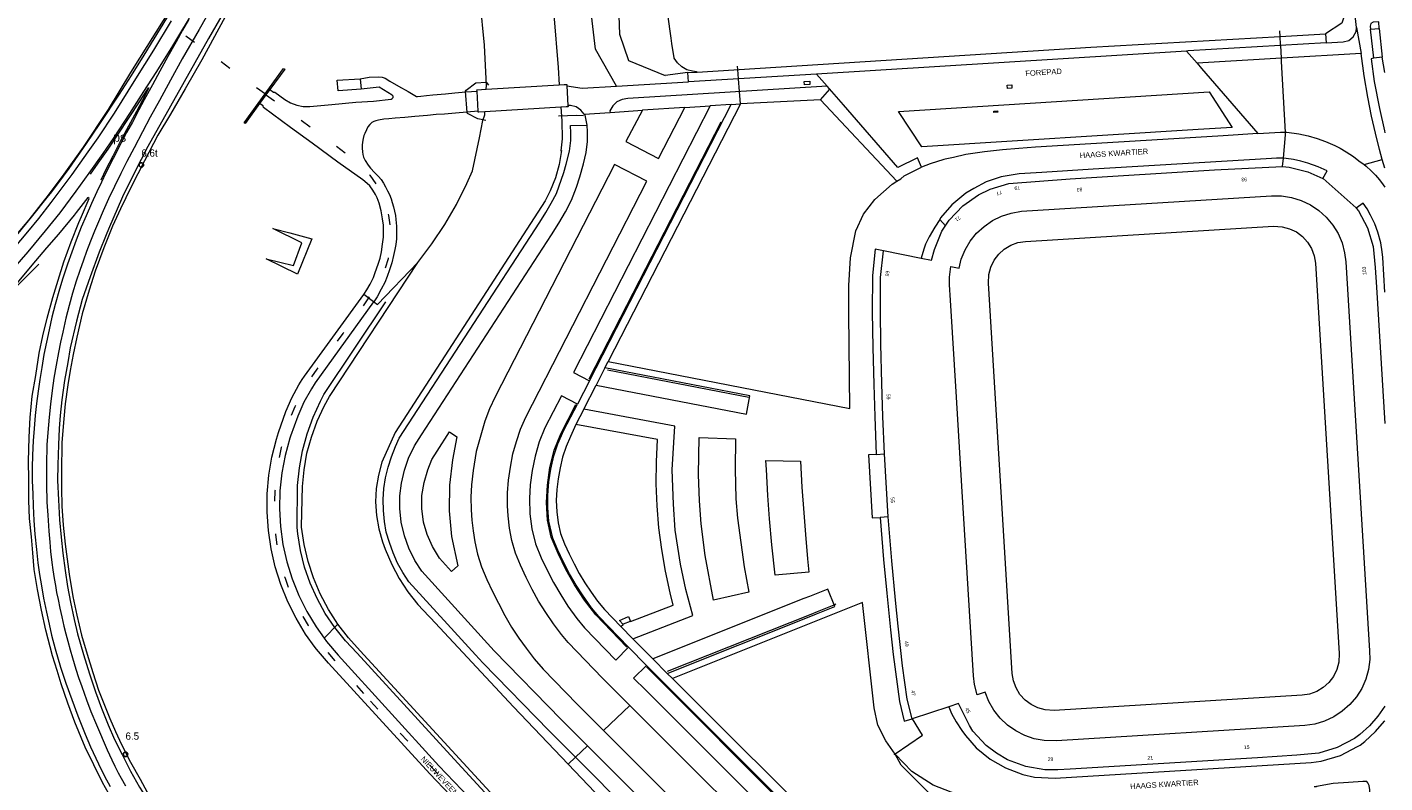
# Model space of a CAD drawing. Header units: metres. Extents: x 83575 to 86200, y 450600 to 453750.
# Tile 90 of 94: x 85829 to 86200, y 453110 to 453317. Entities that reach past the tile are written whole.
import ezdxf
from ezdxf.enums import TextEntityAlignment as Align

# ---------------------------------------------------------------- set-up
doc = ezdxf.new("R2010")
doc.units = ezdxf.units.M
doc.linetypes.add('39strp', pattern=[12, 3, -9])
for name, color, linetype, lineweight in [('gr-bs-geleiderail', 253, 'geleiderail', 18), ('gw-bs-grondwerklijn', 253, 'Continuous', 18), ('kd-bs-kadastralegrens', 253, 'Continuous', 18), ('mk-bs-39streep 0.15', 253, '39strp', 18), ('mk-bs-streep 0.15', 253, 'Continuous', 18), ('mk-bs-vlakmark', 253, 'Continuous', 18), ('og-bs-bebouwing', 253, 'Continuous', 18), ('og-bs-huisnummer', 253, 'Continuous', 18), ('og-bs-straatnaam', 253, 'Continuous', 25), ('vh-bs-randverharding', 253, 'Continuous', 18), ('wm-bs-hectometerbord text', 253, 'Continuous', 18)]:
    doc.layers.add(name, color=color, linetype=linetype, lineweight=lineweight)
doc.styles.add('rtw_iso', font='iso-rtw.shx')
doc.styles.add('Styledgn001', font='dgn001.shx')
doc.linetypes.add('geleiderail', pattern='A,2,-1,[175,RTW.shx,S=0.5,R=0,X=0,Y=0],-1', length=4)

# ---------------------------------------------------------------- blocks, each defined once
blk = doc.blocks.new('dtbattr-r-flat-1')
at = {"layer": 'mk-bs-vlakmark', "style": 'rtw_iso'}
blk.add_attdef('TAG', text='', height=2.5, dxfattribs=at).set_placement((0, 0), align=Align.MIDDLE_CENTER)
blk = doc.blocks.new('HMP1-flat-162')
at = {"color": 253}
blk.add_circle((0, 0), 0.625, dxfattribs=at)
blk = doc.blocks.new('HMP1-flat-214')
at = {"color": 253}
blk.add_circle((0, 0), 0.625, dxfattribs=at)

msp = doc.modelspace()

# ---------------------------------------------------------------- linework, layer by layer
at = {"layer": 'gr-bs-geleiderail', "flags": 128}
for points in [[(85874.12, 453331.97), (85872.42, 453329.09), (85868.22, 453322.35), (85856.85, 453304.18), (85850.68, 453294.05), (85843.88, 453283.73), (85838.58, 453276.28), (85834.31, 453270.58), (85828.98, 453263.86), (85824.56, 453258.57), (85818.97, 453252), (85812.64, 453245.28), (85806.76, 453239.24), (85796.99, 453229.77), (85789.37, 453222.94), (85779.19, 453214.23), (85769.82, 453206.88), (85767.1, 453204.9)], [(85885.16, 453323.98), (85882.72, 453319.4), (85876.38, 453307.65), (85871.75, 453299.7), (85867.75, 453292.73), (85864.34, 453287.02), (85860.65, 453280.01), (85857.01, 453272.85), (85854.13, 453266.87), (85851.9, 453262.06), (85849.5, 453256.12), (85847.18, 453249.78), (85845.54, 453244.6), (85843.65, 453238.1), (85842.12, 453231.74), (85841.17, 453226.97), (85840.29, 453222.57), (85839.65, 453218.68), (85838.94, 453213.48), (85838.56, 453209.38), (85838.04, 453202.85), (85837.91, 453194.8), (85837.91, 453190.37), (85838.09, 453185.42), (85838.43, 453180.21), (85838.98, 453175), (85840.08, 453166.79), (85841.1, 453160.75), (85842.12, 453155.58), (85843.47, 453150.15), (85844.94, 453144.97), (85846.51, 453139.93), (85848.07, 453135.08), (85849.68, 453130.96), (85851.18, 453127.3), (85852.69, 453123.74), (85854.39, 453120.16), (85856.8, 453115.4), (85859.44, 453110.72), (85861.38, 453107.19), (85863.59, 453103.8), (85865.68, 453100.48), (85867.65, 453097.46), (85870.22, 453093.8), (85872.9, 453090.27), (85876.74, 453085.38), (85880.81, 453080.39), (85885.31, 453075.26)], [(85771.54, 453197.85), (85778.62, 453202.77), (85783.88, 453206.85), (85789.22, 453211.15), (85795.27, 453216.29), (85801.97, 453222.31), (85809.3, 453229), (85818.52, 453238.34), (85822.23, 453242.12), (85825.95, 453245.86), (85831.79, 453251.67)]]:
    msp.add_lwpolyline(points, dxfattribs=at)
at = {"layer": 'gw-bs-grondwerklijn'}
for p, q in [((85990.04, 453332.75), (85990.57, 453314.68)), ((85984.06, 453310.51), (85982.44, 453324.6)), ((85990.57, 453314.68), (85993.1, 453307.46)), ((85989.82, 453300.43), (85984.06, 453310.51)), ((85993.1, 453307.46), (86003.13, 453303.34)), ((85973.82, 453305.5), (85974.15, 453300.76)), ((86009.32, 453304.12), (86003.13, 453303.34)), ((85974.56, 453294.63), (85974.84, 453290.9)), ((85909.76, 453215.97), (85926.73, 453241.38)), ((85908.81, 453214.18), (85909.76, 453215.97)), ((85906.8, 453209.8), (85908.81, 453214.18)), ((85905.16, 453205.28), (85906.8, 453209.8)), ((85903.9, 453200.63), (85905.16, 453205.28)), ((85903.03, 453195.9), (85903.9, 453200.63)), ((85902.56, 453191.11), (85903.03, 453195.9)), ((85902.42, 453179.61), (85902.56, 453191.11)), ((85902.6, 453177.87), (85902.42, 453179.61)), ((85903.34, 453173.28), (85902.6, 453177.87)), ((85904.48, 453168.77), (85903.34, 453173.28)), ((85905.99, 453164.38), (85904.48, 453168.77)), ((85907.88, 453160.13), (85905.99, 453164.38)), ((85910.13, 453156.06), (85907.88, 453160.13)), ((85912.72, 453152.2), (85910.13, 453156.06)), ((85913.54, 453153.18), (85909.81, 453149.3)), ((85915.63, 453148.58), (85912.72, 453152.2)), ((85918.84, 453145.22), (85915.63, 453148.58)), ((85918.84, 453145.22), (85944.37, 453117.25)), ((85944.37, 453117.25), (85983.95, 453074.45)), ((85976.6, 453114.83), (85978.57, 453116.71))]:
    msp.add_line(p, q, dxfattribs=at)
for points in [[(85954.15, 453299.57), (85954.21, 453300.59), (85953.68, 453311.67), (85952.45, 453323.71), (85950.83, 453336.71), (85952.51, 453356.51), (85955.36, 453372.4), (85963.56, 453396.06), (85965.67, 453400)], [(85991.33, 453400), (85981.65, 453377.62), (85979.28, 453373.11), (85976.81, 453361.98), (85973.76, 453343.84), (85974.32, 453322.42), (85972.62, 453319.95), (85973.82, 453305.5)], [(86110.8, 453351.67), (86165.39, 453333.35), (86184.99, 453326.7), (86188.46, 453324.75), (86189.44, 453321.32), (86188.2, 453317.66), (86183.77, 453314.72)], [(86005.56, 453308.17), (86004.89, 453312.07), (86004.74, 453313.54), (86003.87, 453320.01), (86003.15, 453326.99)], [(86006.46, 453306.76), (86005.59, 453308.11), (86005.56, 453308.17)], [(86011.84, 453304.28), (86011.67, 453304.31), (86010.61, 453304.48), (86009.05, 453304.88), (86007.64, 453305.66), (86006.46, 453306.76)], [(85961.46, 453100.39), (85919.63, 453145.85), (85916.43, 453149.39), (85913.54, 453153.18), (85910.98, 453157.18), (85908.76, 453161.4), (85906.9, 453165.79), (85905.42, 453170.31), (85904.33, 453174.95), (85903.62, 453179.66), (85903.59, 453179.95), (85903.9, 453190.86), (85904.31, 453195.43), (85905.11, 453199.94), (85906.31, 453204.37), (85907.88, 453208.67), (85909.82, 453212.83), (85911.29, 453215.45), (85935.44, 453252.13), (85939.29, 453257.21), (85942.81, 453262.51), (85945.99, 453268.03), (85948.82, 453273.73), (85950.36, 453277.27), (85952.31, 453286.26), (85953.25, 453291), (85953.74, 453292.54), (85953.79, 453293.39)], [(85974.84, 453290.9), (85974.97, 453286.02), (85974.59, 453282.74), (85974.71, 453282.76), (85974.08, 453278.98), (85973.07, 453275.29), (85971.67, 453271.73), (85970.29, 453268.99), (85954.26, 453244.17), (85929.26, 453205.6), (85925.62, 453197.52), (85924.65, 453193.95), (85924.08, 453190.3), (85923.89, 453186.6), (85924.11, 453182.91), (85924.73, 453179.27), (85925.73, 453175.71), (85926.52, 453173.63), (85928.34, 453169.47), (85930.37, 453165.61), (85932.74, 453161.95), (85935.44, 453158.52), (85938.44, 453155.35), (85938.91, 453154.91)], [(85923.41, 453241.35), (85924.4, 453240.6), (85935.44, 453252.13)], [(85938.91, 453154.91), (85961.64, 453130.53), (85976.6, 453114.83)], [(85976.6, 453114.83), (85998.5, 453091.86), (86041.59, 453050)]]:
    msp.add_lwpolyline(points, dxfattribs=at)
at = {"layer": 'kd-bs-kadastralegrens'}
for p, q in [((86171.36, 453314.02), (86171.28, 453315.58)), ((86171.49, 453311.82), (86171.36, 453314.02)), ((86171.5, 453311.54), (86171.49, 453311.82)), ((86171.72, 453308.05), (86171.5, 453311.54)), ((86145.78, 453309.98), (86148.64, 453306.67)), ((86171.77, 453307.19), (86171.72, 453308.05)), ((86022.96, 453304.98), (86022.89, 453305.88)), ((86023.16, 453302.42), (86022.96, 453304.98)), ((86047.42, 453300.38), (86044.47, 453303.69)), ((86172.81, 453287.8), (86171.77, 453307.19)), ((85948.65, 453299.34), (85951.32, 453301.28)), ((85951.32, 453301.28), (85954.17, 453301.46)), ((85954.17, 453301.46), (85954.75, 453300.69)), ((86023.44, 453298.92), (86023.16, 453302.42)), ((85948.5, 453299.07), (85948.65, 453299.34)), ((85948.9, 453293.22), (85948.5, 453299.07)), ((86023.7, 453295.53), (86023.44, 453298.92)), ((86045.65, 453296.69), (86048.14, 453299.56)), ((85949.03, 453292.91), (85948.9, 453293.22)), ((85951.88, 453291.45), (85949.03, 453292.91)), ((85978.83, 453292.38), (85973.93, 453292.16)), ((85980.75, 453292.32), (85978.83, 453292.38)), ((85954.07, 453291.02), (85951.88, 453291.45)), ((86142.29, 453286.01), (86104.44, 453283.69)), ((86155.81, 453286.85), (86142.29, 453286.01)), ((86165.29, 453287.44), (86155.81, 453286.85)), ((86172.24, 453280.73), (86172.84, 453287.07)), ((86172.84, 453287.07), (86172.81, 453287.8)), ((86085.37, 453281.66), (86081.95, 453280.9)), ((86090.45, 453282.46), (86085.37, 453281.66)), ((86095.4, 453283.02), (86090.45, 453282.46)), ((86099.91, 453283.38), (86095.4, 453283.02)), ((86104.44, 453283.69), (86099.91, 453283.38)), ((86075.61, 453279.17), (86073.28, 453278.28)), ((86079.35, 453280.31), (86075.61, 453279.17)), ((86079.67, 453280.4), (86079.35, 453280.31)), ((86081.95, 453280.9), (86079.67, 453280.4)), ((86172.01, 453278.4), (86172.24, 453280.73)), ((86078.21, 453263.93), (86079.78, 453262.14)), ((86073.47, 453122.79), (86070.81, 453127.21)), ((86066.01, 453117.6), (86073.47, 453122.79)), ((86065.8, 453117.45), (86066, 453117.59)), ((86066, 453117.59), (86066.01, 453117.6))]:
    msp.add_line(p, q, dxfattribs=at)
at = {"layer": 'mk-bs-39streep 0.15', "flags": 128}
for points in [[(85893.73, 453298.19), (85846.86, 453332.51)], [(85893.81, 453298.13), (85901.28, 453292.66), (85908.42, 453287.55), (85915.78, 453282.01), (85918.04, 453280.18), (85920.38, 453278.11), (85922.34, 453276.03), (85924.03, 453273.53), (85925.47, 453270.88), (85926.57, 453268.03), (85927.42, 453265.05), (85927.85, 453262.13), (85928.02, 453259.06), (85927.84, 453256.11), (85927.3, 453253.1), (85926.3, 453250.06), (85925.14, 453247.44), (85920.22, 453239.85), (85914.95, 453232.69), (85909.51, 453225.31), (85907.85, 453222.92), (85906.2, 453220.55), (85904.48, 453217.91), (85903.02, 453215.23), (85901.79, 453212.62), (85900.66, 453210.05), (85899.56, 453207.07), (85898.73, 453204.22), (85898.06, 453201.48), (85897.47, 453198.52), (85896.95, 453195.53), (85896.62, 453192.53), (85896.35, 453189.62), (85896.26, 453186.85), (85896.17, 453183.78), (85896.3, 453180.67), (85896.52, 453177.64), (85896.89, 453174.72), (85897.44, 453171.91), (85898.19, 453168.85), (85899.04, 453165.96), (85899.98, 453163.23), (85901.14, 453160.54), (85902.51, 453157.82), (85904, 453155.22), (85905.47, 453152.76), (85907.13, 453150.3), (85908.94, 453147.7), (85910.79, 453145.37), (85914.6, 453140.84), (85920.62, 453134.15)], [(86171.73, 452885.05), (86161.27, 452895.37), (86150.53, 452905.93), (86137.65, 452918.53), (86126.98, 452929), (86118.36, 452937.57), (86109.83, 452945.96), (86099.27, 452956.45), (86090.65, 452964.86), (86084.17, 452971.18), (86077.73, 452977.47), (86069.06, 452985.78), (86060.41, 452994.09), (86049.65, 453004.35), (86043.04, 453010.57), (86036.51, 453016.75), (86029.93, 453022.92), (86023.4, 453029.1), (86019.02, 453033.33), (86012.6, 453039.5), (86006.03, 453045.87), (85997.47, 453054.16), (85988.89, 453062.61), (85980.41, 453071), (85971.97, 453079.45), (85965.74, 453085.9), (85957.38, 453094.63), (85951.22, 453101.15), (85945.08, 453107.7), (85939.03, 453114.28), (85932.84, 453120.91), (85926.74, 453127.47), (85920.62, 453134.15)]]:
    msp.add_lwpolyline(points, dxfattribs=at)
at = {"layer": 'mk-bs-streep 0.15', "flags": 128}
for points in [[(85879.11, 453322.07), (85875.58, 453315.9), (85871.01, 453307.85), (85867.75, 453302.03), (85864.73, 453296.52), (85862.23, 453291.93), (85860.13, 453287.94), (85857.79, 453283.54), (85855.84, 453279.79), (85854.18, 453276.49), (85852.42, 453272.91), (85850.84, 453269.6), (85849.35, 453266.27), (85848.05, 453263.26), (85846.99, 453260.68), (85845.89, 453257.97), (85844.83, 453255.18), (85843.95, 453252.78), (85842.99, 453249.91), (85842.01, 453247.03), (85840.99, 453243.76), (85840.05, 453240.39), (85839.17, 453236.9), (85838.3, 453233.07), (85837.71, 453230.34), (85837.1, 453227.46), (85836.47, 453224.03), (85835.87, 453220.44), (85835.39, 453217.08), (85834.91, 453213.32), (85834.54, 453209.81), (85834.18, 453205.65), (85833.98, 453202.23), (85833.84, 453196.73), (85833.81, 453191.33), (85833.96, 453186.58), (85834.18, 453183.01), (85834.46, 453178.6), (85834.75, 453175.6), (85834.99, 453173.01), (85835.32, 453170.01), (85835.6, 453167.97), (85835.96, 453165.65), (85836.28, 453163.71), (85836.62, 453161.81), (85837, 453159.93), (85837.5, 453157.52), (85838.01, 453155.14), (85838.59, 453152.61), (85839.11, 453150.48), (85839.65, 453148.45), (85840.34, 453146.12), (85840.96, 453143.88), (85841.88, 453140.85), (85842.64, 453138.53), (85843.49, 453136.04), (85844.79, 453132.46), (85846.02, 453129.24), (85847.51, 453125.55), (85850.44, 453118.71), (85851.71, 453115.99), (85852.55, 453114.24), (85853.45, 453112.48), (85854.24, 453110.99), (85855.45, 453108.84)], [(85824.04, 453249.54), (85828.86, 453255.08), (85833.61, 453260.77), (85837.59, 453265.78), (85841.99, 453271.66), (85845.53, 453276.59), (85849.33, 453282.02), (85852.34, 453286.4), (85856.64, 453292.93), (85860.49, 453298.91), (85863.88, 453304.17), (85868.11, 453311.02), (85870.29, 453314.64), (85872.96, 453319.02)], [(85872.7, 453318.59), (85871.05, 453315.77), (85869.32, 453312.51), (85867.05, 453308.49), (85864.88, 453304.51), (85862.83, 453300.77), (85860.56, 453296.64), (85859.12, 453293.92), (85857.37, 453290.6), (85855.75, 453287.7), (85854.29, 453284.88), (85852.08, 453280.58), (85850.1, 453276.67), (85848.88, 453274.15), (85847.59, 453271.5), (85846.13, 453268.27), (85844.67, 453264.93), (85843.37, 453261.79), (85841.96, 453258.23), (85840.76, 453254.98), (85839.58, 453251.66), (85838.3, 453247.84), (85837.4, 453244.87), (85836.2, 453240.66), (85835.33, 453237.19), (85834.54, 453233.75), (85833.81, 453230.35), (85833.13, 453226.92), (85832.53, 453223.43), (85831.99, 453220.12), (85831.55, 453216.91), (85831.13, 453213.54), (85830.76, 453210.25), (85830.44, 453206.72), (85830.22, 453203.34), (85830.04, 453199.4), (85829.97, 453196.02), (85829.96, 453192.42), (85830.07, 453188.78), (85830.19, 453185.52), (85830.41, 453181.5), (85830.7, 453177.8), (85831.08, 453173.62), (85831.52, 453169.95), (85831.96, 453166.74), (85832.47, 453163.66), (85833.06, 453160.27), (85833.84, 453156.44), (85834.56, 453153.15), (85835.26, 453150.15), (85836.2, 453146.4), (85837.69, 453141.34), (85839.12, 453137.03), (85840.74, 453132.48), (85842.39, 453128.01), (85844.4, 453123.01), (85845.9, 453119.54), (85848.05, 453114.91), (85849.75, 453111.54), (85851.31, 453108.67)], [(85868, 453318.29), (85863.13, 453310.28), (85858.24, 453302.39), (85852.34, 453293.06), (85847.85, 453286.31), (85845.16, 453282.4), (85840.77, 453276.23), (85837.25, 453271.5), (85835.06, 453268.54), (85831.64, 453264.23), (85828.64, 453260.54), (85824.78, 453255.96)]]:
    msp.add_lwpolyline(points, dxfattribs=at)
at = {"layer": 'mk-bs-vlakmark', "flags": 128}
msp.add_lwpolyline([(85845.91, 453276.36), (85848.02, 453279.33), (85850.68, 453283.18), (85853.43, 453287.24), (85856.46, 453291.82), (85859.49, 453296.44), (85861.72, 453299.98), (85861.85, 453299.92), (85860.12, 453296.55), (85858.44, 453293.48), (85856.25, 453289.42), (85854.04, 453285.29), (85851.99, 453281.24), (85850.1, 453277.59), (85848.68, 453274.66)], dxfattribs=at)
at = {"layer": 'og-bs-bebouwing'}
for p, q in [((86183.77, 453314.72), (86183.91, 453312.28)), ((86196.03, 453316.05), (86198.47, 453316.22)), ((86196.95, 453308.05), (86196.03, 453316.05)), ((86198.47, 453316.22), (86198.48, 453316.21)), ((86198.48, 453316.21), (86199.3, 453308.31)), ((86145.78, 453309.98), (86044.47, 453303.69)), ((86199.3, 453308.31), (86196.95, 453308.05)), ((86044.47, 453303.69), (86009.52, 453301.6)), ((85919.67, 453302.46), (85919.9, 453299.61)), ((85954.15, 453299.57), (85974.15, 453300.76)), ((85976.19, 453300.53), (85976.51, 453295.09)), ((85894.9, 453299.44), (85892.15, 453295.65)), ((85894.93, 453299.47), (85894.9, 453299.44)), ((85951.96, 453293.56), (85951.63, 453299.04)), ((85974.56, 453294.63), (85953.79, 453293.39)), ((86060.87, 453199.62), (86063.1, 453199.75)), ((86064.15, 453182.51), (86061.97, 453182.37))]:
    msp.add_line(p, q, dxfattribs=at)
for points in [[(86011.84, 453304.28), (86119.6, 453311.07), (86171.36, 453314.02), (86183.77, 453314.72)], [(86183.91, 453312.28), (86146.18, 453310.04), (86145.78, 453309.98)], [(85892.15, 453295.65), (85888.17, 453290.19), (85887.89, 453290.39), (85898.7, 453305.27), (85899.03, 453305.1), (85894.93, 453299.47)], [(86009.52, 453301.6), (86009.32, 453304.12), (86011.84, 453304.28)], [(85919.9, 453299.61), (85913.63, 453299.1), (85913.35, 453302.07), (85919.67, 453302.46)], [(85974.15, 453300.76), (85975.51, 453300.84), (85976.17, 453300.88), (85976.19, 453300.53)], [(86042.66, 453301.76), (86042.71, 453300.86), (86041.22, 453300.78), (86041.17, 453301.67), (86042.66, 453301.76)], [(86097.92, 453300.78), (86097.97, 453299.88), (86096.72, 453299.81), (86096.67, 453300.7), (86097.92, 453300.78)], [(85951.63, 453299.04), (85951.61, 453299.41), (85954.15, 453299.57)], [(85953.79, 453293.39), (85952.17, 453293.29), (85951.98, 453293.28), (85951.96, 453293.56)], [(85976.51, 453295.09), (85976.53, 453294.75), (85976.06, 453294.72), (85974.56, 453294.63)], [(86094.07, 453293.64), (86094.09, 453293.26), (86093, 453293.2), (86092.98, 453293.58), (86094.07, 453293.64)], [(86073.19, 453253.33), (86075.96, 453252.76), (86076.79, 453255.7), (86078.84, 453260.72), (86080.83, 453263.72), (86084.57, 453267.63), (86088.81, 453270.68), (86092.01, 453272.21), (86097.12, 453273.77), (86113.93, 453275.08), (86153.43, 453277.47), (86172.01, 453278.4), (86173.8, 453278.22), (86178.97, 453276.97), (86183.07, 453275.11)], [(86183.07, 453275.11), (86183.12, 453275.09), (86192.16, 453267.08), (86192.18, 453267.05)], [(86084.29, 453190.9), (86082.79, 453215.26), (86081.16, 453241.81), (86080.9, 453246.03), (86080.9, 453248.16), (86081.24, 453251.07), (86083.5, 453250.61), (86084.12, 453253.07), (86085.17, 453255.63), (86086.58, 453258.01), (86088.32, 453260.16), (86090.34, 453262.04), (86092.62, 453263.61), (86095.1, 453264.84), (86097.73, 453265.69), (86100.57, 453266.18), (86169, 453270.38), (86171.77, 453270.35), (86174.5, 453269.93), (86177.14, 453269.11), (86179.64, 453267.92), (86181.93, 453266.38), (86183.99, 453264.53), (86185.75, 453262.4), (86187.19, 453260.04), (86188.28, 453257.5), (86188.98, 453254.83), (86189.29, 453252.29), (86195.83, 453145.81), (86195.85, 453143.51), (86195.51, 453140.76), (86194.78, 453138.1), (86193.67, 453135.57), (86192.2, 453133.22), (86190.42, 453131.11), (86188.35, 453129.28), (86186.03, 453127.76), (86183.53, 453126.6), (86180.88, 453125.81), (86178.14, 453125.41), (86110.16, 453121.23), (86106.82, 453121.29), (86104.1, 453121.79), (86101.48, 453122.67), (86099.02, 453123.92), (86096.76, 453125.51), (86094.75, 453127.41), (86093.04, 453129.58), (86091.65, 453131.97), (86090.63, 453134.54), (86088.45, 453133.81), (86087.76, 453136.66), (86087.48, 453139), (86084.29, 453190.9)], [(86192.18, 453267.05), (86192.81, 453266.29), (86195.28, 453261.6), (86196.81, 453256.48), (86197.38, 453250.77), (86197.7, 453245.38), (86200, 453208.11)], [(85906.41, 453258.65), (85902.49, 453248.93), (85893.96, 453253.18), (85901.39, 453251.3), (85903.7, 453257.55), (85895.79, 453261.44), (85900.41, 453260.23), (85906.41, 453258.65)], [(86169.55, 453262.05), (86171.95, 453261.93), (86173.96, 453261.4), (86175.82, 453260.5), (86177.49, 453259.25), (86178.88, 453257.71), (86179.95, 453255.93), (86180.66, 453253.98), (86180.99, 453251.93), (86187.5, 453145.13), (86187.38, 453142.73), (86186.85, 453140.72), (86185.94, 453138.85), (86184.7, 453137.19), (86183.16, 453135.8), (86181.38, 453134.73), (86179.43, 453134.02), (86177.38, 453133.69), (86109.51, 453129.55), (86107.1, 453129.67), (86105.1, 453130.2), (86103.23, 453131.11), (86101.57, 453132.35), (86100.18, 453133.89), (86099.1, 453135.67), (86098.39, 453137.62), (86098.07, 453139.67), (86091.55, 453246.47), (86091.67, 453248.88), (86092.2, 453250.88), (86093.11, 453252.75), (86094.35, 453254.41), (86095.89, 453255.8), (86097.67, 453256.88), (86099.62, 453257.59), (86101.67, 453257.91), (86169.55, 453262.05)], [(86070.65, 453127.26), (86069.29, 453132.6), (86068.06, 453141.73), (86066.82, 453152.55), (86066.1, 453159.73), (86065.09, 453170.5), (86064.15, 453182.51), (86063.1, 453199.75), (86062.62, 453209.99), (86062.34, 453218.99), (86062.09, 453229.82), (86061.99, 453238.84), (86062.03, 453248.02), (86062.81, 453255.38)], [(86062.81, 453255.38), (86062.81, 453255.45), (86073.19, 453253.33)], [(86080.73, 453130.54), (86070.67, 453127.19), (86070.65, 453127.26)], [(86200, 453130.71), (86198.12, 453127.95), (86195.78, 453125.3), (86193.14, 453122.9), (86191.71, 453121.85), (86186.98, 453119.38), (86181.9, 453117.86), (86175.89, 453117.24), (86165.12, 453116.59), (86113.94, 453113.45), (86110.53, 453113.24), (86106.97, 453113.24), (86101.79, 453114.19), (86096.81, 453116.02), (86093.75, 453117.8), (86090.92, 453119.94), (86087.29, 453123.87), (86086.38, 453125.39), (86083.37, 453131.42), (86080.73, 453130.54)]]:
    msp.add_lwpolyline(points, dxfattribs=at)
at = {"layer": 'vh-bs-randverharding'}
for p, q in [((86192.25, 453316.46), (86193.49, 453309.35)), ((86198.47, 453316.22), (86198.32, 453317.98)), ((86200, 453304.17), (86199.3, 453308.31)), ((85980.94, 453292.77), (85988.04, 453293.23)), ((85981.18, 453292.45), (85980.94, 453292.77)), ((85981.78, 453289.78), (85981.18, 453292.45)), ((85982.42, 453219.76), (86021.19, 453295.37)), ((86023.7, 453295.53), (85987.51, 453225.01)), ((85988.04, 453293.23), (85996.94, 453293.8)), ((86008.46, 453294.55), (85996.94, 453293.8)), ((86008.46, 453294.55), (86015.43, 453295)), ((86021.19, 453295.37), (86015.43, 453295)), ((86021.19, 453295.37), (86023.7, 453295.53)), ((85982.31, 453220.29), (86018.42, 453290.68)), ((86194.32, 453278.93), (86199.31, 453280.33)), ((86200, 453277.95), (86199.31, 453280.33)), ((85923.34, 453241.4), (85920.69, 453243.42)), ((85986.63, 453223.3), (85984.21, 453218.56)), ((85986.63, 453223.3), (85987.51, 453225.01)), ((85987.31, 453222.73), (86025.97, 453215.32)), ((85982.42, 453219.76), (85979.14, 453213.4)), ((85980.82, 453211.99), (85984.21, 453218.56)), ((85974.52, 453205.2), (85978.71, 453213.27)), ((85980.82, 453211.99), (85978.67, 453207.82)), ((85972.76, 453200.75), (85974.52, 453205.2)), ((85971.58, 453196.01), (85972.76, 453200.75)), ((86060.87, 453199.62), (86058.71, 453199.5)), ((85970.88, 453191.21), (85971.58, 453196.01)), ((85970.61, 453186.42), (85970.88, 453191.21)), ((85970.91, 453181.62), (85970.61, 453186.42)), ((85971.96, 453176.91), (85970.91, 453181.62)), ((85973.81, 453172.45), (85971.96, 453176.91)), ((85975.97, 453168.14), (85973.81, 453172.45)), ((85978.28, 453163.93), (85975.97, 453168.14)), ((85981.01, 453159.73), (85978.28, 453163.93)), ((85984.1, 453155.69), (85981.01, 453159.73)), ((86057.13, 453159.04), (86005.07, 453138.23)), ((86049.34, 453158.47), (86049.83, 453158.67)), ((85992.61, 453146.88), (85984.1, 453155.69)), ((85993.04, 453155.28), (85993.59, 453153.9)), ((86003.76, 453140.23), (86043.06, 453155.91)), ((86043.06, 453155.91), (86044.74, 453156.6)), ((86044.74, 453156.6), (86049.34, 453158.47)), ((85991, 453152.48), (85991.63, 453153.08)), ((85991, 453152.48), (85994.28, 453149.15)), ((85991.65, 453153.1), (85991.63, 453153.08)), ((85993.54, 453153.88), (85991.65, 453153.1)), ((85993.59, 453153.9), (85993.54, 453153.88)), ((85999.74, 453143.62), (85994.28, 453149.15)), ((85993.12, 453146.82), (85998.01, 453141.86)), ((86089.79, 453050), (85998.01, 453141.86)), ((85998.01, 453141.42), (86054.04, 453085.4)), ((85999.74, 453143.62), (86003.67, 453139.64)), ((86005.07, 453138.23), (86003.67, 453139.64)), ((85986.21, 453123.99), (85993.46, 453130.9)), ((85978.57, 453116.71), (85981.86, 453119.85)), ((86045.27, 453050), (85978.57, 453116.71))]:
    msp.add_line(p, q, dxfattribs=at)
for points in [[(85834.92, 453271.04), (85837.21, 453274.04), (85840.03, 453277.85), (85844.83, 453284.7), (85848.45, 453290.06), (85853.83, 453298.22), (85857.09, 453303.37), (85860.6, 453308.91), (85867.79, 453320.67), (85873.37, 453328.77), (85874.95, 453331.39), (85895.59, 453365.41), (85904.43, 453380.35), (85914.7, 453397.88), (85915.97, 453400)], [(85928.96, 453400), (85927.95, 453398.33), (85916.16, 453378.7), (85902.62, 453355.75), (85893.43, 453339.95), (85884.51, 453324.48), (85883.15, 453322.16), (85878.16, 453313.42), (85867.76, 453294.93), (85861.61, 453283.85), (85857.96, 453276.8), (85854.66, 453270.14), (85850.83, 453261.31), (85850.19, 453259.75)], [(86192.25, 453316.46), (86191.46, 453323.94), (86190.87, 453329.2), (86190.59, 453332.31), (86190.47, 453332.66), (86190.24, 453332.99)], [(86183.91, 453312.28), (86188.62, 453312.56), (86190.11, 453312.91), (86191.37, 453313.87), (86192.13, 453315.4), (86192.25, 453316.46)], [(86198.32, 453317.98), (86196.85, 453317.89), (86196.15, 453317.54), (86195.95, 453316.79), (86196.03, 453316.05)], [(86193.49, 453309.35), (86171.72, 453308.05), (86148.64, 453306.67)], [(86199.31, 453280.33), (86198.56, 453283.1), (86197.47, 453287.54), (86196.39, 453292.21), (86195.33, 453297.42), (86194.32, 453303.21), (86193.49, 453309.35)], [(86196.95, 453308.05), (86196.85, 453308.04), (86196.29, 453307.85), (86197.1, 453301.7), (86198.5, 453294.27), (86199.86, 453288.22), (86200, 453287.63)], [(86148.64, 453306.67), (86149.87, 453305.25), (86165.29, 453287.44)], [(85918.52, 453296.01), (85923.29, 453296.31), (85928.13, 453296.83), (85928.44, 453296.99), (85928.65, 453297.32), (85928.66, 453297.68), (85928.43, 453297.98), (85924.85, 453300.14), (85919.9, 453299.61)], [(85919.67, 453302.46), (85922.17, 453302.83), (85924.65, 453302.92), (85925.65, 453302.88), (85926.51, 453302.56), (85927.78, 453301.78), (85930.17, 453300.38), (85932.79, 453298.99), (85935.04, 453297.54), (85935.39, 453297.57), (85936.24, 453297.66), (85937.82, 453297.89)], [(85976.19, 453300.53), (85980.42, 453299.86), (85989.82, 453300.43), (86009.52, 453301.6)], [(86047.42, 453300.38), (85992.91, 453297.07), (85991.37, 453296.79), (85989.93, 453296.09), (85988.8, 453295.04), (85988, 453293.69), (85988.04, 453293.23)], [(86066.49, 453274.42), (86067.57, 453275.08), (86068.51, 453275.91), (86073.28, 453278.28), (86072.13, 453280.82), (86066.78, 453278.13), (86051.89, 453295.34), (86047.42, 453300.38)], [(85894.93, 453299.47), (85895.93, 453298.77), (85896.33, 453298.79), (85899.06, 453296.77), (85900.61, 453295.83), (85902.32, 453295.21), (85904.11, 453294.86), (85905.91, 453294.86), (85911.91, 453295.39), (85918.52, 453296.01)], [(85937.82, 453297.89), (85939.57, 453298.05), (85943.01, 453298.35), (85945.53, 453298.61), (85948.57, 453298.88), (85951.63, 453299.04)], [(86066.49, 453274.42), (86045.65, 453296.69), (86023.7, 453295.53)], [(86148.94, 453288.52), (86073.29, 453283.82), (86066.97, 453293.51), (86151.92, 453298.82), (86158.24, 453289.14), (86148.94, 453288.52)], [(85913.58, 453279.62), (85906.5, 453284.79), (85900.56, 453289.14), (85893.19, 453294.58), (85893.09, 453294.99), (85892.15, 453295.65)], [(85951.96, 453293.56), (85945.72, 453292.99), (85942.73, 453292.78), (85940.43, 453292.65), (85938.05, 453292.42), (85934.61, 453292.09), (85931.87, 453291.85), (85929.21, 453291.63), (85927.5, 453291.51), (85926.13, 453291.35), (85924.72, 453291.1), (85923.99, 453290.95), (85923.43, 453290.77), (85922.85, 453290.45), (85922.28, 453289.92), (85921.78, 453289.27)], [(85980.94, 453292.77), (85980.08, 453293.88), (85978.79, 453294.77), (85977.23, 453295.1), (85976.51, 453295.09)], [(86015.43, 453295), (85978.03, 453222.05), (85982.42, 453219.76)], [(85996.94, 453293.8), (85992.33, 453285.25), (86001.26, 453280.59), (86008.46, 453294.55)], [(85921.78, 453289.27), (85921.4, 453288.45), (85920.91, 453287.48), (85920.7, 453286.92), (85920.46, 453286.11), (85920.31, 453285.09), (85920.23, 453284.23), (85920.23, 453283.43), (85920.27, 453282.44), (85920.39, 453281.72), (85920.61, 453280.95), (85921.04, 453280.04), (85921.87, 453278.78), (85922.47, 453277.96), (85923.61, 453276.77), (85924.68, 453275.68), (85925.38, 453274.84), (85926.05, 453273.89), (85926.6, 453272.84), (85927.16, 453271.74), (85927.65, 453270.76), (85928.16, 453269.53), (85928.45, 453268.57), (85928.77, 453267.39), (85929.05, 453266.22), (85929.31, 453264.98), (85929.44, 453263.87), (85929.6, 453262.06), (85929.65, 453260.43), (85929.58, 453258.65), (85929.4, 453257.06), (85929.16, 453255.67), (85928.83, 453254.05), (85928.3, 453252.01), (85927.71, 453250.12), (85927.07, 453248.3), (85926.37, 453246.67), (85925.45, 453244.85), (85924.31, 453242.76), (85923.41, 453241.35), (85923.34, 453241.4)], [(85978.57, 453116.71), (85971.38, 453123.91), (85953.24, 453142.55), (85951.18, 453144.77), (85932.97, 453164.76), (85931.33, 453167.25), (85929.87, 453169.88), (85928.65, 453172.63), (85927.65, 453175.47), (85926.8, 453178.33), (85926.3, 453181.28), (85926.03, 453184.26), (85926, 453187.28), (85926.16, 453190.26), (85926.64, 453193.22), (85927.35, 453196.14), (85928.26, 453198.99), (85929.31, 453201.8), (85930.32, 453204.09), (85968.85, 453263.22), (85970.46, 453265.79), (85971.94, 453268.39), (85973.4, 453271.04), (85975.36, 453276.78), (85976, 453279.06), (85976.89, 453282.6), (85977.29, 453285.58), (85977.31, 453287.6), (85977.22, 453289.61), (85981.78, 453289.78)], [(85981.86, 453119.85), (85974.66, 453127.06), (85956.37, 453145.84), (85936.5, 453167.66), (85934.65, 453170.55), (85933.02, 453173.9), (85931.82, 453177.34), (85930.9, 453181.07), (85930.52, 453184.81), (85930.55, 453188.28), (85930.99, 453191.78), (85931.79, 453195.26), (85932.92, 453198.61), (85934.54, 453201.97), (85936.43, 453204.93), (85972.03, 453259.73), (85974.02, 453262.89), (85975.84, 453266.04), (85977.46, 453269.25), (85978.82, 453272.72), (85979.73, 453275.57), (85980.75, 453279.13), (85981.45, 453282.22), (85981.86, 453285.24), (85981.86, 453287.95), (85981.78, 453289.78)], [(86165.29, 453287.44), (86171.46, 453287.85), (86173.15, 453287.79), (86176.5, 453287.32), (86179.02, 453286.77), (86181.47, 453286.11), (86183.79, 453285.27), (86186.31, 453284.19), (86187.82, 453283.43), (86189.46, 453282.47), (86191.41, 453281.14), (86192.92, 453280.01), (86194.32, 453278.93)], [(85920.69, 453243.42), (85920.68, 453243.42), (85921.52, 453244.68), (85922.43, 453246.24), (85923.28, 453248.06), (85923.8, 453249.37), (85924.58, 453251.66), (85925.1, 453253.31), (85925.48, 453255.07), (85925.82, 453257.14), (85926.04, 453259.08), (85926.09, 453260.49), (85926.01, 453262.39), (85925.82, 453264.09), (85925.39, 453266.33), (85924.84, 453268.42), (85924.31, 453269.82), (85923.84, 453270.78), (85923.15, 453271.91), (85922.29, 453273.09), (85921.61, 453273.79), (85920.36, 453274.76), (85913.58, 453279.62)], [(85993.46, 453130.9), (85985.98, 453138.38), (85976.56, 453148.08), (85974.71, 453150.34), (85972.53, 453153.27), (85970.44, 453156.29), (85968.49, 453159.42), (85966.72, 453162.63), (85965.07, 453165.91), (85963.52, 453169.26), (85962.17, 453172.54), (85961.18, 453176), (85960.51, 453179.45), (85960.17, 453182.83), (85960.01, 453185.52), (85959.95, 453189.07), (85960.26, 453192.57), (85960.82, 453196.15), (85961.47, 453199.81), (85962.44, 453203.18), (85963.55, 453206.49), (85964.99, 453209.81), (85998.11, 453274.44), (85989.23, 453278.99), (85956.59, 453215.36), (85955.07, 453212.1), (85953.76, 453208.74), (85951.43, 453200.42), (85950.55, 453195.19), (85950.1, 453191.28), (85949.97, 453187.87), (85950.07, 453184.44), (85950.26, 453181.57), (85950.54, 453178.69), (85951, 453175.7), (85951.81, 453172.27), (85952.88, 453168.81), (85954.35, 453165.38), (85955.86, 453162.08), (85957.47, 453158.85), (85959.21, 453155.55), (85961.11, 453152.34), (85963.09, 453149.32), (85965.1, 453146.53), (85967.26, 453143.68), (85969.75, 453140.83), (85978.99, 453131.22), (85986.21, 453123.99)], [(86171.11, 453280.72), (86170.38, 453280.72), (86168.96, 453280.64), (86167.54, 453280.56), (86120.23, 453277.66), (86106.18, 453276.8), (86100, 453276.39), (86095.03, 453275.6), (86090.91, 453274.23), (86087.59, 453272.37), (86085.4, 453271.15), (86085.38, 453271.13), (86081.56, 453267.91), (86078.48, 453264.34), (86078.21, 453263.93), (86076.84, 453261.82), (86075.32, 453259.14), (86074.37, 453257.13)], [(86183.07, 453275.11), (86184.18, 453277.2), (86181.73, 453278.32), (86178.9, 453279.34), (86176.98, 453279.89), (86175, 453280.34), (86172.98, 453280.65), (86172.24, 453280.73), (86171.11, 453280.72)], [(86194.32, 453278.93), (86194.87, 453278.55), (86196.26, 453277.26), (86197.42, 453276.05), (86198.51, 453274.81), (86199.55, 453273.4), (86200, 453272.76)], [(85987.51, 453225.01), (86053.65, 453212.16), (86053.36, 453238.18), (86053.32, 453245.84), (86053.81, 453253.41), (86055.3, 453260.82), (86057.4, 453265.37), (86060.43, 453269.36), (86065.24, 453273.62), (86066.49, 453274.42)], [(85825.3, 453259.1), (85829.74, 453264.53), (85834.4, 453270.36), (85834.92, 453271.04)], [(85843.44, 453264.75), (85845.54, 453269.67), (85845.13, 453269.93), (85841.98, 453265.83)], [(86200, 453244.02), (86199.41, 453253.53), (86199.27, 453255.03), (86198.89, 453257.53), (86198.07, 453260.43), (86197.25, 453262.72), (86196.12, 453265.07), (86195.12, 453266.82), (86194.11, 453268.4), (86192.18, 453267.05)], [(85841.98, 453265.83), (85841.44, 453265.12), (85837.1, 453259.91), (85833.87, 453256.18), (85829.83, 453251.45), (85824.88, 453245.5), (85821.31, 453241.72), (85817.7, 453238.11), (85812.88, 453233.12)], [(85853.32, 453102.5), (85849.21, 453109.77), (85844.41, 453119.45), (85841.57, 453126.32), (85839.72, 453131.51), (85837.85, 453136.82), (85836.75, 453140.42), (85835.47, 453144.49), (85833.63, 453151.53), (85832.51, 453156.95), (85831.42, 453162.64), (85830.49, 453168.11), (85830.08, 453172.67), (85829.73, 453177.06), (85829.24, 453182.09), (85829.02, 453187.02), (85828.98, 453192.82), (85828.93, 453197.7), (85829.12, 453204.34), (85829.42, 453209.71), (85829.97, 453215.52), (85830.89, 453221.21), (85831.87, 453227.28), (85832.89, 453232.09), (85834.04, 453236.88), (85835.59, 453242.59), (85837.03, 453247.26), (85838.63, 453252.33), (85840.61, 453257.83), (85842.74, 453263.11), (85843.44, 453264.75)], [(85850.19, 453259.75), (85848.22, 453254.94), (85845.78, 453248.2), (85843.61, 453242.05), (85842.06, 453236.07), (85840.34, 453228.76), (85839.67, 453224.76), (85838.76, 453219.8), (85838.07, 453214.52), (85837.58, 453210.27), (85837.29, 453206.71), (85837.11, 453202.27), (85836.92, 453196.71), (85836.88, 453192.49), (85837.1, 453187.16), (85837.45, 453181.73), (85837.82, 453176.91), (85838.29, 453172.58), (85838.95, 453167.83), (85839.6, 453163.47), (85840.41, 453159.17), (85841.4, 453154.45), (85842.36, 453150.49)], [(86062.81, 453255.38), (86060.6, 453255.81), (86059.85, 453248.6), (86059.78, 453238.54), (86059.91, 453228.9), (86060.15, 453218.79), (86060.44, 453209.94), (86060.87, 453199.62)], [(86074.37, 453257.13), (86073.85, 453255.79), (86073.19, 453253.33)], [(85907.37, 453146.77), (85904.75, 453150.42), (85902.13, 453154.75), (85899.87, 453159.28), (85897.96, 453163.97), (85896.44, 453168.8), (85895.3, 453173.73), (85894.55, 453178.74), (85894.2, 453183.79), (85894.25, 453188.85), (85894.7, 453193.89), (85895.54, 453198.88), (85896.78, 453203.79), (85897.33, 453205.57), (85899.37, 453211.31), (85900.94, 453215.06), (85902.87, 453218.65), (85903.81, 453220.1), (85904.45, 453221.06), (85920.69, 453243.42)], [(85923.34, 453241.4), (85907.38, 453219.2), (85906.33, 453217.58), (85904.29, 453213.92), (85902.61, 453210.08), (85900.61, 453204.58), (85900.45, 453204.08), (85899.14, 453199.35), (85898.22, 453194.53), (85897.69, 453189.65), (85897.57, 453184.75), (85897.84, 453179.85), (85898.51, 453174.99), (85899.57, 453170.2), (85901.02, 453165.51), (85902.85, 453160.96)], [(85984.21, 453218.56), (86025.4, 453210.59), (86026.28, 453215.6), (85986.63, 453223.3)], [(85979.14, 453213.4), (85974.73, 453215.68), (85970.18, 453206.9), (85968.64, 453203.03), (85967.52, 453199.1), (85966.71, 453195.22), (85966.2, 453191.3), (85965.98, 453187.55), (85966.12, 453183.37), (85966.6, 453179.26), (85967.66, 453175.1), (85969.21, 453171.34), (85970.85, 453167.91), (85972.52, 453164.56), (85974.54, 453161.14), (85976.49, 453158.08), (85978.96, 453154.66), (85981.07, 453152.11), (85989.64, 453143.32), (85993.12, 453146.82)], [(85993.12, 453146.82), (85984.96, 453155.22), (85982.98, 453157.61), (85980.45, 453161.18), (85978.73, 453163.83), (85976.92, 453166.93), (85975.3, 453170.12), (85973.75, 453173.41), (85972.37, 453176.67), (85971.29, 453181.33), (85971, 453184.95), (85971, 453188.49), (85971.3, 453192.12), (85971.82, 453195.61), (85972.64, 453199.19), (85973.75, 453202.54), (85975.41, 453206.2), (85979.14, 453213.4)], [(85994.28, 453149.15), (86010.68, 453155.55), (86008.76, 453162.66), (86007.3, 453169.6), (86005.88, 453178.91), (86005.35, 453185.95), (86005.06, 453195.39), (86005.71, 453207.32), (85980.82, 453211.99)], [(85978.67, 453207.82), (85977.17, 453204.53), (85976, 453201.73), (85975.04, 453198.86), (85974.35, 453195.92), (85973.79, 453192.94), (85973.47, 453189.96), (85973.29, 453186.96), (85973.46, 453183.91), (85973.79, 453180.9), (85974.49, 453177.95), (85975.6, 453175.11), (85976.83, 453172.35), (85978.2, 453169.69), (85979.6, 453167.02), (85981.17, 453164.43), (85982.82, 453161.91), (85984.57, 453159.45), (85986.49, 453157.13), (85991, 453152.48)], [(85993.59, 453153.9), (86005.33, 453158.36), (86004.49, 453161.76), (86003.21, 453167.61), (86002.16, 453173.55), (86001.41, 453179.54), (86000.92, 453185.52), (86000.68, 453191.54), (86000.74, 453197.58), (86001.01, 453203.66), (85978.67, 453207.82)], [(85944.11, 453191.15), (85944.02, 453184.18), (85944.66, 453177.15), (85946.42, 453169.09), (85944.67, 453167.54), (85941.34, 453171.23), (85939.41, 453174.37), (85938.01, 453177.73), (85937, 453181.08), (85936.52, 453184.76), (85936.55, 453188.38), (85937.14, 453191.96), (85938.14, 453195.4), (85939.28, 453198.17), (85940.69, 453200.51), (85944.14, 453205.78), (85946.12, 453204.45), (85944.93, 453198.09), (85944.11, 453191.15)], [(86022.88, 453182.11), (86024.68, 453168.82), (86026.02, 453161.89), (86016.34, 453159.7), (86014.04, 453171.96), (86012.99, 453180.6), (86012.48, 453186.9), (86012.21, 453194.1), (86012.41, 453204.23), (86022.38, 453203.88), (86022.22, 453195.53), (86022.47, 453187.46), (86022.88, 453182.11)], [(86058.71, 453199.5), (86059.77, 453182.23), (86061.97, 453182.37)], [(86031.19, 453188.32), (86030.8, 453195.48), (86030.68, 453197.91), (86040.12, 453197.75), (86040.53, 453190.68), (86041.01, 453183.62), (86041.46, 453177.69), (86042.01, 453171.04), (86042.37, 453167.39), (86033.23, 453166.55), (86032.31, 453174.87), (86031.65, 453182.01), (86031.19, 453188.32)], [(86061.97, 453182.37), (86062.87, 453170.84), (86063.72, 453161.66)], [(86003.67, 453139.64), (86042.96, 453155.36), (86044.48, 453155.96), (86049.54, 453157.97), (86047.62, 453162.75), (86042.56, 453160.74), (86041.04, 453160.14), (85999.74, 453143.62)], [(85902.85, 453160.96), (85905.04, 453156.57), (85907.59, 453152.37), (85909.81, 453149.3)], [(86066, 453117.59), (86063.51, 453121.24), (86061.26, 453125.53), (86060.33, 453130.26), (86057.13, 453159.04)], [(86063.72, 453161.66), (86064.77, 453151.57), (86065.51, 453144.88), (86067.19, 453132), (86068.53, 453126.58), (86070.65, 453127.26)], [(85991.63, 453153.08), (85990.58, 453154.15), (85993.04, 453155.28)], [(85842.36, 453150.49), (85843.95, 453144.87), (85845.63, 453139.51), (85847.25, 453134.65), (85848.94, 453130.19), (85850.71, 453125.61), (85852.47, 453121.57), (85854.55, 453117.43), (85856.85, 453112.87), (85859.26, 453108.53), (85863.43, 453102.11), (85865.5, 453098.88), (85867.95, 453095.21), (85870.58, 453091.61), (85873.19, 453088.1), (85876.67, 453083.69), (85879.22, 453080.8), (85882.2, 453077.25), (85885.1, 453074.04)], [(85909.81, 453149.3), (85910.46, 453148.4), (85913.65, 453144.67), (85941.23, 453114.35), (85981.07, 453072.72), (86004.37, 453050)], [(85999.62, 453050), (85978.17, 453070.86), (85955.45, 453094.67), (85938.71, 453112.2), (85910.97, 453142.44), (85907.7, 453146.3), (85907.37, 453146.77)], [(85998.01, 453141.86), (85994.48, 453138.38), (85997.81, 453135.05)], [(86005.07, 453138.23), (86049.59, 453093.82), (86093.36, 453050)], [(85997.81, 453135.05), (86044.03, 453088.82), (86082.8, 453050)], [(86074.34, 453050), (86039.82, 453084.55), (85993.46, 453130.9)], [(86080.73, 453130.54), (86081.47, 453128.72), (86082.71, 453126.44), (86084.31, 453124), (86085.28, 453122.66), (86088.22, 453119.3), (86092.02, 453116.21), (86096.19, 453113.78), (86100.92, 453111.96), (86104.11, 453111.26), (86109.79, 453110.99), (86179.8, 453115.25), (86182.57, 453115.61), (86187.87, 453117.19), (86192.51, 453119.66), (86193.21, 453120.04), (86194.55, 453121.01), (86197.42, 453123.73), (86199.92, 453126.56), (86200, 453126.68)], [(85986.21, 453123.99), (86032.75, 453077.45), (86060.18, 453050)], [(86051.69, 453050), (86028.43, 453073.27), (85981.86, 453119.85)], [(86102.44, 453104.12), (86096.19, 453104.41), (86089.85, 453105.08), (86082.95, 453106.5), (86076.41, 453109.03), (86070.58, 453112.77), (86066, 453117.59)], [(86125.43, 453050), (86128.71, 453053.26), (86067.64, 453114.53), (86066, 453117.59)], [(86192.29, 453099.83), (86193.35, 453100.86), (86194.21, 453102.05), (86194.83, 453103.29), (86195.3, 453104.55), (86195.63, 453105.9), (86195.86, 453107.14), (86195.9, 453107.79), (86195.7, 453108.99), (86195.33, 453109.68), (86195.07, 453110.05), (86194, 453110.08), (86190.08, 453109.8), (86185.83, 453109.56), (86181.3, 453108.66), (86181.27, 453108.65), (86180.67, 453108.62)]]:
    msp.add_lwpolyline(points, dxfattribs=at)

# ---------------------------------------------------------------- block references
msp.add_blockref('dtbattr-r-flat-1', (85853.88, 453286.45)).add_auto_attribs({'TAG': 'ps'})
for name, p in [('HMP1-flat-214', (85859.8, 453278.82)), ('HMP1-flat-162', (85855.47, 453117.51))]:
    msp.add_blockref(name, p)

# ---------------------------------------------------------------- texts
at = {"layer": 'og-bs-huisnummer', "style": 'Styledgn001'}
for s, rotation, p in [('93', 183.5164, (86161.49, 453275.36)), ('77', 200.3617, (86094.3, 453271.66)), ('79', 183.5164, (86099.41, 453273.04)), ('83', 183.5227, (86116.45, 453272.59)), ('71', 218.7007, (86082.86, 453264.49)), ('65', 263.9796, (86063.41, 453249.15)), ('103', 93.5181, (86194.87, 453249.89)), ('59', 271.7816, (86063.7, 453215.4)), ('55', 273.5177, (86064.83, 453187.1)), ('49', 276.023, (86068.69, 453147.71)), ('47', 280.1543, (86070.49, 453134.16)), ('45', 296.9461, (86085.47, 453129.29)), ('15', 3.5227, (86162.22, 453118.99)), ('29', 3.5227, (86108.56, 453115.69)), ('21', 3.5107, (86135.84, 453116.04))]:
    msp.add_text(s, height=1, rotation=rotation, dxfattribs=at).set_placement(p, align=Align.CENTER)
at = {"layer": 'og-bs-straatnaam', "style": 'Styledgn001'}
for s, rotation, p in [('FOREPAD', 3.6847, (86106.63, 453304.21)), ('HAAGS KWARTIER', 3.5065, (86125.89, 453282.02)), ('NIEUWEVEENSEPAD', 313.2134, (85943.82, 453108.97)), ('HAAGS KWARTIER', 3.4821, (86139.69, 453109.3))]:
    msp.add_text(s, height=1.5, rotation=rotation, dxfattribs=at).set_placement(p, align=Align.MIDDLE_CENTER)
at = {"layer": 'wm-bs-hectometerbord text', "style": 'rtw_iso'}
for s, p in [('6.6t', (85859.8, 453280.51)), ('6.5', (85855.47, 453120.9))]:
    msp.add_text(s, height=2, dxfattribs=at).set_placement(p, align=Align.BOTTOM_LEFT)

doc.saveas('drawing.dxf')
